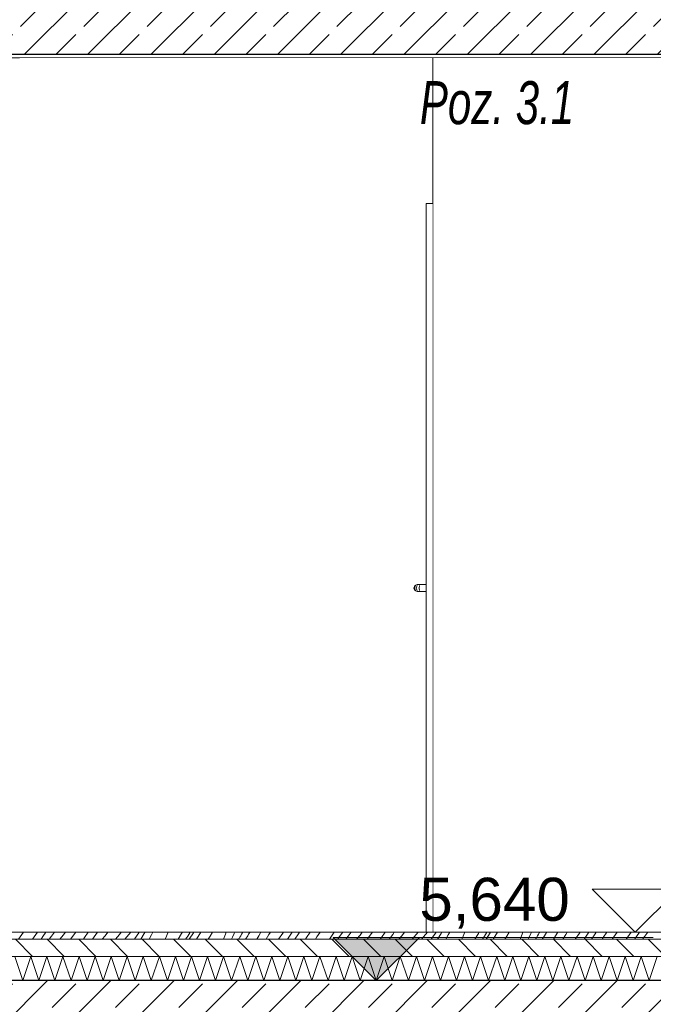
# Model space of a CAD drawing. Header units: millimetres. Extents: x 92668 to 123324, y -8921 to 14506.
# Tile 71 of 133: x 103918 to 105758, y 5571 to 8431. Entities that reach past the tile are written whole.
import ezdxf

# ---------------------------------------------------------------- set-up
doc = ezdxf.new("R2010")
doc.units = ezdxf.units.MM
doc.header["$MEASUREMENT"] = 0
doc.linetypes.add('Przerywana', pattern=[240, 120, -120])
doc.linetypes.add('Wipeout_Contour', pattern=[1000, 0, -1000])
for name, color, linetype, lineweight, true_color in [('0_Nr_pióra__85', 7, 'Continuous', 13, 0x80c2ff), ('Nowe_A-Konstrukcja Opis_Nr_pióra__58', 7, 'Continuous', 13, 0xdf0000), ('Nowe_A-Wymiary-Zewnętrzne_Nr_pióra__45', 7, 'Continuous', 15, 0x40a5ff), ('Nowe_A-Wymiary-Zewnętrzne_Nr_pióra__85', 7, 'Continuous', 13, 0x80c2ff)]:
    doc.layers.add(name, color=color, linetype=linetype, lineweight=lineweight, true_color=true_color)
for name, color, linetype in [('Nowe_A-Posadzki', 7, 'Continuous'), ('Nowe_A-Stropy', 7, 'Continuous'), ('Nowe_A-Wymiary-Zewnętrzne', 7, 'Continuous'), ('Nowe_A-Ściany-Działowe', 7, 'Continuous'), ('Nowe_A-Ściany-Zewnętrzne', 7, 'Continuous'), ('Nowe_Drzwi Archicad', 7, 'Continuous')]:
    doc.layers.add(name, color=color, linetype=linetype)
for name, color, linetype, lineweight in [('Nowe_A-Posadzki_Nr_pióra__174', 7, 'Continuous', 5), ('Nowe_A-Posadzki_Nr_pióra__175', 7, 'Continuous', 5), ('Nowe_A-Posadzki_Nr_pióra__9', 7, 'Continuous', 13), ('Nowe_A-Stropy_Nr_pióra__29', 7, 'Continuous', 25), ('Nowe_A-Stropy_Nr_pióra__49', 7, 'Continuous', 15), ('Nowe_A-Wymiary-Zewnętrzne_Nr_pióra__46', 5, 'Continuous', 15), ('Nowe_A-Ściany-Działowe_Nr_pióra__87', 7, 'Continuous', 13), ('Nowe_Drzwi Archicad_Nr_pióra__3', 7, 'Continuous', 13)]:
    doc.layers.add(name, color=color, linetype=linetype, lineweight=lineweight)
doc.styles.add('STYL_AUTOMATYCZNY_2', font='arial.ttf')
doc.styles.add('STYL_AUTOMATYCZNY_4', font='arial.ttf', dxfattribs={"width": 0.7})
doc.dimstyles.new('STYL_AUTOMATYCZNY__1', dxfattribs={"dimtxt": 125, "dimasz": 47.5, "dimexe": 0.18, "dimexo": 20, "dimgap": 0, "dimtad": 1, "dimdec": 1, "dimlfac": 0.1, "dimzin": 0, "dimdsep": 46, "dimtxsty": 'STYL_AUTOMATYCZNY_2', "dimblk": 'ARROWHEAD_11', "dimblk1": 'ARROWHEAD_11', "dimblk2": 'ARROWHEAD_11', "dimcen": 0.09, "dimclrd": 256, "dimclre": 256, "dimclrt": 5, "dimadec": 1, "dimazin": 0, "dimtfac": 1, "dimtdec": 4, "dimtmove": 0, "dimatfit": 3, "dimfxl": 0, "dimtolj": 1, "dimtzin": 0, "dimarcsym": 0})
pattern_1 = [(45, (0, 0), (-91.92388, 91.92388), []), (45, (-45.96, 45.96), (-91.92388, 91.92388), [97.5, -32.5])]

# ---------------------------------------------------------------- blocks, each defined once
blk = doc.blocks.new('ElemPrzekroju_34')
at = {"layer": 'Nowe_A-Stropy', "linetype": 'Continuous', "lineweight": 0, "true_color": 0x000000}
h = blk.add_hatch(dxfattribs=at)
h.set_pattern_fill('Beton_zbrojony', color=18, style=0, pattern_type=2)
h.set_pattern_definition(pattern_1)
h.paths.add_polyline_path([(107317.6, 5640), (99167.6, 5640), (99167.6, 5440), (103292.6, 5440), (103417.6, 5440), (107307.6, 5440), (107317.6, 5440)])
at = {"layer": 'Nowe_A-Stropy_Nr_pióra__29', "color": 7, "linetype": 'Continuous', "lineweight": 25, "flags": 128}
blk.add_lwpolyline([(107317.6, 5640), (103407.6, 5640), (103292.6, 5640), (99177.6, 5640), (99167.6, 5640)], dxfattribs=at)
blk = doc.blocks.new('ElemPrzekroju_35')
at = {"layer": 'Nowe_A-Stropy', "linetype": 'Continuous', "lineweight": 0, "true_color": 0x000000}
h = blk.add_hatch(dxfattribs=at)
h.set_pattern_fill('Beton_zbrojony', color=18, style=0, pattern_type=2)
h.set_pattern_definition(pattern_1)
h.paths.add_polyline_path([(107317.6, 8530), (99167.6, 8530), (99167.6, 8330), (103292.6, 8330), (103417.6, 8330), (107307.6, 8330), (107317.6, 8330)])
h = blk.add_hatch(dxfattribs=at)
h.set_pattern_fill('Tynk', color=18, style=0, pattern_type=2)
h.set_pattern_definition([(0, (0, 0), (0, 86.60254), [0, -50]), (0, (25, 43.3), (0, 86.60254), [0, -50])])
h.paths.add_polyline_path([(103417.6, 8330), (103417.6, 8320), (107307.6, 8320), (107307.6, 8330)])
at = {"layer": 'Nowe_A-Stropy_Nr_pióra__29', "color": 7, "linetype": 'Continuous', "lineweight": 25, "flags": 128}
blk.add_lwpolyline([(107317.6, 8330), (107307.6, 8330), (103417.6, 8330), (103407.6, 8330), (103292.6, 8330), (99167.6, 8330)], dxfattribs=at)
at = {"layer": 'Nowe_A-Stropy_Nr_pióra__49', "color": 7, "linetype": 'Continuous', "lineweight": 15}
blk.add_line((107307.6, 8320), (103417.6, 8320), dxfattribs=at)
blk = doc.blocks.new('ElemPrzekroju_68')
at = {"color": 254, "linetype": 'Wipeout_Contour', "lineweight": 0, "ltscale": 1472290.721597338}
blk.add_wipeout([(103917.6, 5780), (105098.6, 5780), (105098.6, 6770), (105072.6, 6770), (105065.5, 6772.9), (105062.6, 6780), (105065.5, 6787.1), (105072.6, 6790), (105098.6, 6790), (105098.6, 7817), (105098.6, 7897), (105117.6, 7897), (105117.6, 8320), (103917.6, 8320)], dxfattribs=at).dxf.layer = 'Nowe_A-Ściany-Zewnętrzne'
blk = doc.blocks.new('ElemPrzekroju_132')
at = {"color": 254, "linetype": 'Wipeout_Contour', "lineweight": 0, "ltscale": 748544.784689}
blk.add_wipeout([(107307.6, 8320), (105117.6, 8320), (105117.6, 5780), (107288.6, 5780), (107288.6, 7817), (107288.6, 7897), (107307.6, 7897)], dxfattribs=at).dxf.layer = 'Nowe_A-Ściany-Działowe'
at = {"layer": 'Nowe_A-Ściany-Działowe_Nr_pióra__87', "color": 7, "linetype": 'Continuous', "lineweight": 13}
blk.add_line((105117.6, 8320), (105117.6, 5780), dxfattribs=at)
blk = doc.blocks.new('ElemPrzekroju_133')
at = {"color": 254, "linetype": 'Wipeout_Contour', "lineweight": 0, "ltscale": 421342.505994}
blk.add_wipeout([(105098.6, 5780), (105117.6, 5780), (105117.6, 7897), (105098.6, 7897)], dxfattribs=at).dxf.layer = 'Nowe_Drzwi Archicad'
at = {"color": 254, "linetype": 'Wipeout_Contour', "lineweight": 0, "ltscale": 421132.738013}
blk.add_wipeout([(105064.3, 6780), (105062.6, 6780), (105065.5, 6772.9), (105067.1, 6772.9)], dxfattribs=at).dxf.layer = 'Nowe_Drzwi Archicad'
at = {"layer": 'Nowe_Drzwi Archicad_Nr_pióra__3', "color": 7, "linetype": 'Continuous', "lineweight": 13}
blk.add_line((105098.6, 7897), (105117.6, 7897), dxfattribs=at)
at = {"color": 254, "linetype": 'Wipeout_Contour', "lineweight": 0, "ltscale": 421150.818591}
blk.add_wipeout([(105067.1, 6772.9), (105065.5, 6772.9), (105072.6, 6770), (105073.7, 6770)], dxfattribs=at).dxf.layer = 'Nowe_Drzwi Archicad'
at = {"color": 254, "linetype": 'Wipeout_Contour', "lineweight": 0, "ltscale": 421155.215709}
blk.add_wipeout([(105065.5, 6787.1), (105067.1, 6787.1), (105073.7, 6790), (105072.6, 6790)], dxfattribs=at).dxf.layer = 'Nowe_Drzwi Archicad'
at = {"color": 254, "linetype": 'Wipeout_Contour', "lineweight": 0, "ltscale": 421134.559428}
blk.add_wipeout([(105062.6, 6780), (105064.3, 6780), (105067.1, 6787.1), (105065.5, 6787.1)], dxfattribs=at).dxf.layer = 'Nowe_Drzwi Archicad'
at = {"color": 254, "linetype": 'Wipeout_Contour', "lineweight": 0, "ltscale": 421146.212769}
blk.add_wipeout([(105064.3, 6780), (105067.1, 6772.9), (105071.9, 6772.9), (105069.8, 6780)], dxfattribs=at).dxf.layer = 'Nowe_Drzwi Archicad'
at = {"color": 254, "linetype": 'Wipeout_Contour', "lineweight": 0, "ltscale": 421161.448732}
blk.add_wipeout([(105067.1, 6772.9), (105073.7, 6770), (105077, 6770), (105071.9, 6772.9)], dxfattribs=at).dxf.layer = 'Nowe_Drzwi Archicad'
at = {"color": 254, "linetype": 'Wipeout_Contour', "lineweight": 0, "ltscale": 421165.845742}
blk.add_wipeout([(105067.1, 6787.1), (105071.9, 6787.1), (105077, 6790), (105073.7, 6790)], dxfattribs=at).dxf.layer = 'Nowe_Drzwi Archicad'
at = {"color": 254, "linetype": 'Wipeout_Contour', "lineweight": 0, "ltscale": 421148.034129}
blk.add_wipeout([(105067.1, 6787.1), (105064.3, 6780), (105069.8, 6780), (105071.9, 6787.1)], dxfattribs=at).dxf.layer = 'Nowe_Drzwi Archicad'
at = {"color": 254, "linetype": 'Wipeout_Contour', "lineweight": 0, "ltscale": 421171.796779}
blk.add_wipeout([(105069.8, 6780), (105071.9, 6772.9), (105079.1, 6772.9), (105078, 6780)], dxfattribs=at).dxf.layer = 'Nowe_Drzwi Archicad'
at = {"color": 254, "linetype": 'Wipeout_Contour', "lineweight": 0, "ltscale": 421181.467821}
blk.add_wipeout([(105071.9, 6772.9), (105077, 6770), (105081.9, 6770), (105079.1, 6772.9)], dxfattribs=at).dxf.layer = 'Nowe_Drzwi Archicad'
at = {"color": 254, "linetype": 'Wipeout_Contour', "lineweight": 0, "ltscale": 421185.864629}
blk.add_wipeout([(105077, 6790), (105071.9, 6787.1), (105079.1, 6787.1), (105081.9, 6790)], dxfattribs=at).dxf.layer = 'Nowe_Drzwi Archicad'
at = {"color": 254, "linetype": 'Wipeout_Contour', "lineweight": 0, "ltscale": 421173.618036}
blk.add_wipeout([(105071.9, 6787.1), (105069.8, 6780), (105078, 6780), (105079.1, 6787.1)], dxfattribs=at).dxf.layer = 'Nowe_Drzwi Archicad'
at = {"color": 254, "linetype": 'Wipeout_Contour', "lineweight": 0, "ltscale": 421203.578644}
blk.add_wipeout([(105078, 6780), (105079.1, 6772.9), (105086.9, 6772.9), (105086.6, 6780)], dxfattribs=at).dxf.layer = 'Nowe_Drzwi Archicad'
at = {"color": 254, "linetype": 'Wipeout_Contour', "lineweight": 0, "ltscale": 421207.021601}
blk.add_wipeout([(105079.1, 6772.9), (105081.9, 6770), (105087.6, 6770), (105086.9, 6772.9)], dxfattribs=at).dxf.layer = 'Nowe_Drzwi Archicad'
at = {"color": 254, "linetype": 'Wipeout_Contour', "lineweight": 0, "ltscale": 421211.41815}
blk.add_wipeout([(105081.9, 6790), (105079.1, 6787.1), (105086.9, 6787.1), (105087.6, 6790)], dxfattribs=at).dxf.layer = 'Nowe_Drzwi Archicad'
at = {"color": 254, "linetype": 'Wipeout_Contour', "lineweight": 0, "ltscale": 421205.399771}
blk.add_wipeout([(105078, 6780), (105086.6, 6780), (105086.9, 6787.1), (105079.1, 6787.1)], dxfattribs=at).dxf.layer = 'Nowe_Drzwi Archicad'
at = {"layer": 'Nowe_Drzwi Archicad_Nr_pióra__3', "color": 7, "linetype": 'Continuous', "lineweight": 13}
for p, q in [((105065.5, 6787.1), (105062.6, 6780)), ((105062.6, 6780), (105065.5, 6772.9)), ((105067.1, 6787.1), (105064.3, 6780)), ((105064.3, 6780), (105067.1, 6772.9)), ((105071.9, 6787.1), (105069.8, 6780)), ((105069.8, 6780), (105071.9, 6772.9))]:
    blk.add_line(p, q, dxfattribs=at)
at = {"color": 254, "linetype": 'Wipeout_Contour', "lineweight": 0, "ltscale": 421243.708025}
blk.add_wipeout([(105086.6, 6780), (105086.9, 6772.9), (105098.6, 6772.9), (105098.6, 6780)], dxfattribs=at).dxf.layer = 'Nowe_Drzwi Archicad'
at = {"color": 254, "linetype": 'Wipeout_Contour', "lineweight": 0, "ltscale": 421243.368862}
blk.add_wipeout([(105086.9, 6772.9), (105087.6, 6770), (105098.6, 6770), (105098.6, 6772.9)], dxfattribs=at).dxf.layer = 'Nowe_Drzwi Archicad'
at = {"color": 254, "linetype": 'Wipeout_Contour', "lineweight": 0, "ltscale": 421247.765036}
blk.add_wipeout([(105086.9, 6787.1), (105098.6, 6787.1), (105098.6, 6790), (105087.6, 6790)], dxfattribs=at).dxf.layer = 'Nowe_Drzwi Archicad'
at = {"color": 254, "linetype": 'Wipeout_Contour', "lineweight": 0, "ltscale": 421245.528984}
blk.add_wipeout([(105086.6, 6780), (105098.6, 6780), (105098.6, 6787.1), (105086.9, 6787.1)], dxfattribs=at).dxf.layer = 'Nowe_Drzwi Archicad'
at = {"layer": 'Nowe_Drzwi Archicad_Nr_pióra__3', "color": 7, "linetype": 'Continuous', "lineweight": 13}
for p, q in [((105098.6, 5780), (105098.6, 7897)), ((105072.6, 6790), (105065.5, 6787.1)), ((105072.6, 6790), (105073.7, 6790)), ((105073.7, 6790), (105077, 6790)), ((105077, 6790), (105081.9, 6790)), ((105079.1, 6787.1), (105078, 6780)), ((105078, 6780), (105079.1, 6772.9)), ((105081.9, 6790), (105087.6, 6790)), ((105087.6, 6790), (105098.6, 6790)), ((105065.5, 6772.9), (105072.6, 6770)), ((105072.6, 6770), (105073.7, 6770)), ((105073.7, 6770), (105077, 6770)), ((105077, 6770), (105081.9, 6770)), ((105081.9, 6770), (105087.6, 6770)), ((105087.6, 6770), (105098.6, 6770))]:
    blk.add_line(p, q, dxfattribs=at)
blk = doc.blocks.new('*X235')
at = {"layer": 'Nowe_A-Posadzki_Nr_pióra__175', "color": 7, "linetype": 'Continuous', "lineweight": 5}
for p, q in [((103919.2, 5766.7), (103928.9, 5780)), ((103955.1, 5760), (103969.4, 5780)), ((103984.9, 5767.4), (103994, 5780)), ((104009.9, 5769.1), (104018.4, 5780)), ((104044.2, 5771.9), (104050.8, 5780)), ((104064.8, 5760), (104080.9, 5780)), ((104106.3, 5765), (104117, 5780)), ((104139.2, 5773.1), (104143.3, 5780)), ((104171.6, 5777), (104173.7, 5780)), ((104207.6, 5773.4), (104212.7, 5780)), ((104222.8, 5760), (104240.4, 5780)), ((104252, 5761.8), (104264.2, 5778.7)), ((104264.2, 5778.7), (104265.1, 5780)), ((104279.7, 5776.5), (104281.9, 5780)), ((104300.6, 5772.8), (104304.8, 5780)), ((104341, 5762.1), (104348.6, 5780)), ((104390.1, 5780), (104388, 5776.3)), ((104410.4, 5760), (104422.4, 5778.5)), ((104411.5, 5778), (104412.7, 5780)), ((104422.4, 5778.5), (104423.4, 5780)), ((104430.9, 5760.2), (104443.4, 5780)), ((104470.5, 5768.5), (104477.5, 5779.8)), ((104477.5, 5779.8), (104477.6, 5780)), ((104517.3, 5780), (104515.4, 5774.6)), ((104542.1, 5780), (104540.7, 5776.6)), ((104565, 5778), (104566.3, 5780)), ((104582.8, 5774.2), (104585.8, 5778.9)), ((104585.8, 5778.9), (104586.6, 5780)), ((104612.3, 5770.1), (104618.4, 5780)), ((104641.7, 5773.6), (104645.9, 5780)), ((104681.9, 5777.2), (104683.9, 5780)), ((104695.8, 5760), (104709.4, 5780)), ((104727.4, 5775.3), (104730.7, 5780)), ((104750.9, 5765.1), (104761.4, 5780)), ((104781.3, 5766.7), (104791, 5780)), ((104817.2, 5760), (104831.5, 5780)), ((104847, 5767.4), (104856.1, 5780)), ((104872.1, 5769.1), (104880.5, 5780)), ((104906.4, 5771.9), (104912.9, 5780)), ((104926.9, 5760), (104943, 5780)), ((104968.5, 5765), (104979.1, 5780)), ((105001.3, 5773.1), (105005.4, 5780)), ((105033.7, 5777), (105035.8, 5780)), ((105069.7, 5773.4), (105074.8, 5780)), ((105084.9, 5760), (105102.5, 5780)), ((105114.1, 5761.8), (105126.3, 5778.7)), ((105126.3, 5778.7), (105127.2, 5780)), ((105141.8, 5776.5), (105144, 5780)), ((105162.7, 5772.8), (105166.9, 5780)), ((105203.1, 5762.1), (105210.7, 5780)), ((105252.2, 5780), (105250.1, 5776.3)), ((105272.5, 5760), (105284.5, 5778.5)), ((105273.6, 5778), (105274.8, 5780)), ((105284.5, 5778.5), (105285.5, 5780)), ((105293, 5760.2), (105305.5, 5780)), ((105332.6, 5768.5), (105339.6, 5779.8)), ((105339.6, 5779.8), (105339.7, 5780)), ((105379.4, 5780), (105377.5, 5774.6)), ((105404.2, 5780), (105402.8, 5776.6)), ((105427.1, 5778), (105428.4, 5780)), ((105445, 5774.2), (105447.9, 5778.9)), ((105447.9, 5778.9), (105448.7, 5780)), ((105474.4, 5770.1), (105480.5, 5780)), ((105503.8, 5773.6), (105508, 5780)), ((105544, 5777.2), (105546, 5780)), ((105557.9, 5760), (105571.5, 5780)), ((105589.5, 5775.3), (105592.8, 5780)), ((105613, 5765.1), (105623.5, 5780)), ((105643.4, 5766.7), (105653.1, 5780)), ((105679.3, 5760), (105693.6, 5780)), ((105709.1, 5767.4), (105718.2, 5780)), ((105734.2, 5769.1), (105742.6, 5780)), ((103914.6, 5760), (103919.2, 5766.7)), ((103979.6, 5760), (103984.9, 5767.4)), ((104003.1, 5760), (104009.9, 5769.1)), ((104034.8, 5760), (104035.2, 5760.5)), ((104035.2, 5760.5), (104044.2, 5771.9)), ((104102.8, 5760), (104106.3, 5765)), ((104129.3, 5760), (104139.2, 5773.1)), ((104157.5, 5760), (104157.9, 5760.5)), ((104157.9, 5760.5), (104164.9, 5768.5)), ((104164.9, 5768.5), (104171.6, 5777)), ((104195.6, 5760), (104207.6, 5773.4)), ((104250.7, 5760), (104252, 5761.8)), ((104269.6, 5760), (104279.7, 5776.5)), ((104293.4, 5760), (104300.6, 5772.8)), ((104340, 5760), (104341, 5762.1)), ((104388, 5776.3), (104377.6, 5760)), ((104399.6, 5760), (104402.8, 5764.4)), ((104399.6, 5760), (104399.6, 5760)), ((104402.8, 5764.4), (104405.8, 5768.9)), ((104405.8, 5768.9), (104408.7, 5773.4)), ((104408.7, 5773.4), (104411.5, 5778)), ((104430.8, 5760), (104430.9, 5760.2)), ((104465.3, 5760), (104470.5, 5768.5)), ((104515.4, 5774.6), (104509.4, 5760)), ((104535.7, 5765.4), (104533.1, 5760)), ((104540.7, 5776.6), (104535.7, 5765.4)), ((104553.6, 5760), (104554.9, 5762.2)), ((104554.9, 5762.2), (104557.4, 5766.1)), ((104557.4, 5766.1), (104559.9, 5770.1)), ((104559.9, 5770.1), (104562.4, 5774)), ((104562.4, 5774), (104565, 5778)), ((104573.4, 5760), (104579.9, 5769.5)), ((104579.9, 5769.5), (104582.8, 5774.2)), ((104606.3, 5760), (104612.3, 5770.1)), ((104633.2, 5760), (104641.7, 5773.6)), ((104669.7, 5760), (104681.9, 5777.2)), ((104716.8, 5760), (104727.4, 5775.3)), ((104747.5, 5760), (104750.9, 5765.1)), ((104776.7, 5760), (104781.3, 5766.7)), ((104841.7, 5760), (104847, 5767.4)), ((104865.2, 5760), (104872.1, 5769.1)), ((104896.9, 5760), (104897.3, 5760.5)), ((104897.3, 5760.5), (104906.4, 5771.9)), ((104964.9, 5760), (104968.5, 5765)), ((104991.4, 5760), (105001.3, 5773.1)), ((105019.6, 5760), (105020, 5760.5)), ((105020, 5760.5), (105027.1, 5768.5)), ((105027.1, 5768.5), (105033.7, 5777)), ((105057.8, 5760), (105069.7, 5773.4)), ((105112.8, 5760), (105114.1, 5761.8)), ((105131.7, 5760), (105141.8, 5776.5)), ((105155.5, 5760), (105162.7, 5772.8)), ((105202.1, 5760), (105203.1, 5762.1)), ((105250.1, 5776.3), (105239.7, 5760)), ((105261.7, 5760), (105264.9, 5764.4)), ((105261.7, 5760), (105261.7, 5760)), ((105264.9, 5764.4), (105267.9, 5768.9)), ((105267.9, 5768.9), (105270.8, 5773.4)), ((105270.8, 5773.4), (105273.6, 5778)), ((105292.9, 5760), (105293, 5760.2)), ((105327.4, 5760), (105332.6, 5768.5)), ((105377.5, 5774.6), (105371.5, 5760)), ((105397.8, 5765.4), (105395.2, 5760)), ((105402.8, 5776.6), (105397.8, 5765.4)), ((105415.7, 5760), (105417, 5762.2)), ((105417, 5762.2), (105419.5, 5766.1)), ((105419.5, 5766.1), (105422, 5770.1)), ((105422, 5770.1), (105424.6, 5774)), ((105424.6, 5774), (105427.1, 5778)), ((105435.5, 5760), (105442, 5769.5)), ((105442, 5769.5), (105445, 5774.2)), ((105468.4, 5760), (105474.4, 5770.1)), ((105495.3, 5760), (105503.8, 5773.6)), ((105531.8, 5760), (105544, 5777.2)), ((105578.9, 5760), (105589.5, 5775.3)), ((105609.6, 5760), (105613, 5765.1)), ((105638.8, 5760), (105643.4, 5766.7)), ((105703.8, 5760), (105709.1, 5767.4)), ((105727.3, 5760), (105734.2, 5769.1))]:
    blk.add_line(p, q, dxfattribs=at)
blk = doc.blocks.new('*X236')
at = {"layer": 'Nowe_A-Posadzki_Nr_pióra__174', "color": 7, "linetype": 'Continuous', "lineweight": 5}
for p, q in [((103903.3, 5710), (103926.7, 5640)), ((103926.7, 5640), (103950, 5710)), ((103950, 5710), (103973.3, 5640)), ((103973.3, 5640), (103996.7, 5710)), ((103996.7, 5710), (104020, 5640)), ((104020, 5640), (104043.3, 5710)), ((104043.3, 5710), (104066.7, 5640)), ((104066.7, 5640), (104090, 5710)), ((104090, 5710), (104113.3, 5640)), ((104113.3, 5640), (104136.7, 5710)), ((104136.7, 5710), (104160, 5640)), ((104160, 5640), (104183.3, 5710)), ((104183.3, 5710), (104206.7, 5640)), ((104206.7, 5640), (104230, 5710)), ((104230, 5710), (104253.3, 5640)), ((104253.3, 5640), (104276.7, 5710)), ((104276.7, 5710), (104300, 5640)), ((104300, 5640), (104323.3, 5710)), ((104323.3, 5710), (104346.7, 5640)), ((104346.7, 5640), (104370, 5710)), ((104370, 5710), (104393.3, 5640)), ((104393.3, 5640), (104416.7, 5710)), ((104416.7, 5710), (104440, 5640)), ((104440, 5640), (104463.3, 5710)), ((104463.3, 5710), (104486.7, 5640)), ((104486.7, 5640), (104510, 5710)), ((104510, 5710), (104533.3, 5640)), ((104533.3, 5640), (104556.7, 5710)), ((104556.7, 5710), (104580, 5640)), ((104580, 5640), (104603.3, 5710)), ((104603.3, 5710), (104626.7, 5640)), ((104626.7, 5640), (104650, 5710)), ((104650, 5710), (104673.3, 5640)), ((104673.3, 5640), (104696.7, 5710)), ((104696.7, 5710), (104720, 5640)), ((104720, 5640), (104743.3, 5710)), ((104743.3, 5710), (104766.7, 5640)), ((104766.7, 5640), (104790, 5710)), ((104790, 5710), (104813.3, 5640)), ((104813.3, 5640), (104836.7, 5710)), ((104836.7, 5710), (104860, 5640)), ((104860, 5640), (104883.3, 5710)), ((104883.3, 5710), (104906.7, 5640)), ((104906.7, 5640), (104930, 5710)), ((104930, 5710), (104953.3, 5640)), ((104953.3, 5640), (104976.7, 5710)), ((104976.7, 5710), (105000, 5640)), ((105000, 5640), (105023.3, 5710)), ((105023.3, 5710), (105046.7, 5640)), ((105046.7, 5640), (105070, 5710)), ((105070, 5710), (105093.3, 5640)), ((105093.3, 5640), (105116.7, 5710)), ((105116.7, 5710), (105140, 5640)), ((105140, 5640), (105163.3, 5710)), ((105163.3, 5710), (105186.7, 5640)), ((105186.7, 5640), (105210, 5710)), ((105210, 5710), (105233.3, 5640)), ((105233.3, 5640), (105256.7, 5710)), ((105256.7, 5710), (105280, 5640)), ((105280, 5640), (105303.3, 5710)), ((105303.3, 5710), (105326.7, 5640)), ((105326.7, 5640), (105350, 5710)), ((105350, 5710), (105373.3, 5640)), ((105373.3, 5640), (105396.7, 5710)), ((105396.7, 5710), (105420, 5640)), ((105420, 5640), (105443.3, 5710)), ((105443.3, 5710), (105466.7, 5640)), ((105466.7, 5640), (105490, 5710)), ((105490, 5710), (105513.3, 5640)), ((105513.3, 5640), (105536.7, 5710)), ((105536.7, 5710), (105560, 5640)), ((105560, 5640), (105583.3, 5710)), ((105583.3, 5710), (105606.7, 5640)), ((105606.7, 5640), (105630, 5710)), ((105630, 5710), (105653.3, 5640)), ((105653.3, 5640), (105676.7, 5710)), ((105676.7, 5710), (105700, 5640)), ((105700, 5640), (105723.3, 5710)), ((105723.3, 5710), (105746.7, 5640)), ((105746.7, 5640), (105770, 5710))]:
    blk.add_line(p, q, dxfattribs=at)
blk = doc.blocks.new('ElemPrzekroju_179')
at = {"layer": 'Nowe_A-Posadzki', "linetype": 'Continuous', "lineweight": 0, "true_color": 0x000000}
h = blk.add_hatch(dxfattribs=at)
h.set_pattern_fill('Cegła_zwykła', color=18, style=0, pattern_type=2)
h.set_pattern_definition([(135, (0, 0), (45.96194, 45.96194), [])])
h.paths.add_polyline_path([(103407.6, 5710), (107317.6, 5710), (107317.6, 5760), (103417.6, 5760), (103407.6, 5760)])
at = {"layer": 'Nowe_A-Posadzki_Nr_pióra__9', "color": 7, "linetype": 'Continuous', "lineweight": 13}
for p, q in [((107317.6, 5760), (103417.6, 5760)), ((107317.6, 5710), (103407.6, 5710))]:
    blk.add_line(p, q, dxfattribs=at)
at = {"layer": 'Nowe_A-Posadzki_Nr_pióra__9', "color": 7, "linetype": 'Continuous', "lineweight": 13, "flags": 128}
blk.add_lwpolyline([(107317.6, 5780), (107307.6, 5780), (103417.6, 5780)], dxfattribs=at)
at = {"layer": 'Nowe_A-Posadzki', "lineweight": 0}
for name in ['*X235', '*X236']:
    blk.add_blockref(name, (0, 0), dxfattribs=at)
blk = doc.blocks.new('*D414')
at = {"layer": 'Nowe_A-Wymiary-Zewnętrzne_Nr_pióra__45', "linetype": 'Continuous', "lineweight": 15, "true_color": 0x40a5ff}
for points in [[(119555.9, 12845), (119556.9, 12840.2), (119559.6, 12836.2), (119563.6, 12833.5), (119568.4, 12832.5), (119573.2, 12833.5), (119577.3, 12836.2), (119580, 12840.2), (119580.9, 12845), (119580, 12849.8), (119577.3, 12853.8), (119573.2, 12856.5), (119568.4, 12857.5), (119563.6, 12856.5), (119559.6, 12853.8), (119556.9, 12849.8)], [(119555.9, -450), (119556.9, -454.8), (119559.6, -458.8), (119563.6, -461.5), (119568.4, -462.5), (119573.2, -461.5), (119577.3, -458.8), (119580, -454.8), (119580.9, -450), (119580, -445.2), (119577.3, -441.2), (119573.2, -438.5), (119568.4, -437.5), (119563.6, -438.5), (119559.6, -441.2), (119556.9, -445.2)]]:
    blk.add_hatch(color=161, dxfattribs=at).paths.add_polyline_path(points)
at = {"layer": 'Nowe_A-Wymiary-Zewnętrzne_Nr_pióra__45', "color": 161, "linetype": 'Continuous', "lineweight": 15, "true_color": 0x40a5ff}
for centre in [(119568.4, 12845), (119568.4, -450)]:
    blk.add_circle(centre, 12.5, dxfattribs=at)
at = {"layer": 'Nowe_A-Wymiary-Zewnętrzne_Nr_pióra__85', "color": 151, "linetype": 'Continuous', "lineweight": 13, "true_color": 0x80c2ff}
for p, q in [((119555.9, 12845), (119521.5, 12845)), ((119568.4, 12857.5), (119568.4, 12870)), ((119615.3, 12845), (119580.9, 12845)), ((119568.4, -437.5), (119568.4, 12832.5)), ((119555.9, -450), (119521.5, -450)), ((119615.3, -450), (119580.9, -450)), ((119568.4, -475), (119568.4, -462.5))]:
    blk.add_line(p, q, dxfattribs=at)
at = {"layer": 'Nowe_A-Wymiary-Zewnętrzne_Nr_pióra__46', "color": 5, "lineweight": 15, "insert": (119543.4, 5911.5), "char_height": 125, "attachment_point": 7, "rotation": 90, "style": 'STYL_AUTOMATYCZNY_2'}
blk.add_mtext('\\A1;{\\pql;\\fArial|b0|i0|c238|p0;\\W1.000000;1\xa0329,5}', dxfattribs=at)
blk = doc.blocks.new('ARROWHEAD_11')
at = {"color": 0, "linetype": 'Continuous', "lineweight": 0}
blk.add_line((0, 0), (-1, 0), dxfattribs=at)
at = {"color": 0, "linetype": 'Continuous', "lineweight": 0, "const_width": 0.25, "flags": 128}
blk.add_lwpolyline([(-0.125, 0, 1), (0.125, 0, 1)], format="xyb", close=True, dxfattribs=at)
blk = doc.blocks.new('Wymiary_6', base_point=(105706, 5780))
at = {"layer": 'Nowe_A-Wymiary-Zewnętrzne_Nr_pióra__45', "color": 161, "linetype": 'Continuous', "lineweight": 15, "true_color": 0x40a5ff}
for p, q in [((105706, 5780), (105581, 5905)), ((105581, 5905), (105831, 5905)), ((105831, 5905), (105706, 5780)), ((105831, 5905), (106510, 5905))]:
    blk.add_line(p, q, dxfattribs=at)
at = {"layer": 'Nowe_A-Wymiary-Zewnętrzne_Nr_pióra__85', "color": 151, "linetype": 'Continuous', "lineweight": 13, "true_color": 0x80c2ff}
for q in [(105612.3, 5780), (105799.8, 5780)]:
    blk.add_line((105706, 5780), q, dxfattribs=at)
at = {"layer": 'Nowe_A-Wymiary-Zewnętrzne_Nr_pióra__46', "color": 5, "lineweight": 15, "insert": (105831, 5930), "char_height": 125, "attachment_point": 7, "style": 'STYL_AUTOMATYCZNY_2'}
blk.add_mtext('\\A1;{\\pql;\\fArial|b0|i0|c238|p0;\\W1.000000;5,780}', dxfattribs=at)
blk = doc.blocks.new('Wymiary_12', base_point=(104953.7, 5640))
at = {"layer": 'Nowe_A-Wymiary-Zewnętrzne_Nr_pióra__45', "linetype": 'Continuous', "lineweight": 15, "true_color": 0x40a5ff}
blk.add_hatch(color=161, dxfattribs=at).paths.add_polyline_path([(104953.7, 5640), (105078.7, 5765), (104828.7, 5765)])
at = {"layer": 'Nowe_A-Wymiary-Zewnętrzne_Nr_pióra__45', "color": 161, "linetype": 'Continuous', "lineweight": 15, "true_color": 0x40a5ff}
for p, q in [((104953.7, 5640), (104828.7, 5765)), ((104828.7, 5765), (105078.7, 5765)), ((105078.7, 5765), (104953.7, 5640)), ((105078.7, 5765), (105757.7, 5765))]:
    blk.add_line(p, q, dxfattribs=at)
at = {"layer": 'Nowe_A-Wymiary-Zewnętrzne_Nr_pióra__85', "color": 151, "linetype": 'Continuous', "lineweight": 13, "true_color": 0x80c2ff}
for q in [(104859.9, 5640), (105047.4, 5640)]:
    blk.add_line((104953.7, 5640), q, dxfattribs=at)
at = {"layer": 'Nowe_A-Wymiary-Zewnętrzne_Nr_pióra__46', "color": 5, "lineweight": 15, "insert": (105078.7, 5790), "char_height": 125, "attachment_point": 7, "style": 'STYL_AUTOMATYCZNY_2'}
blk.add_mtext('\\A1;{\\pql;\\fArial|b0|i0|c238|p0;\\W1.000000;5,640}', dxfattribs=at)
blk = doc.blocks.new('B Przekrój_STORY_MARKER')
at = {"layer": '0_Nr_pióra__85', "color": 151, "linetype": 'Przerywana', "lineweight": 13, "true_color": 0x80c2ff}
blk.add_line((96329.8, 5780), (119661.6, 5780), dxfattribs=at)

msp = doc.modelspace()

# ---------------------------------------------------------------- block references
at = {"layer": 'Nowe_A-Stropy', "lineweight": 0}
for name in ['ElemPrzekroju_35', 'ElemPrzekroju_34']:
    msp.add_blockref(name, (0, 0), dxfattribs=at)

# ---------------------------------------------------------------- next in the draw order: block references
at = {"layer": 'Nowe_A-Ściany-Zewnętrzne', "lineweight": 0}
msp.add_blockref('ElemPrzekroju_68', (0, 0), dxfattribs=at)

# ---------------------------------------------------------------- next in the draw order: block references
at = {"layer": 'Nowe_A-Ściany-Działowe', "lineweight": 0}
msp.add_blockref('ElemPrzekroju_132', (0, 0), dxfattribs=at)

# ---------------------------------------------------------------- next in the draw order: block references
at = {"layer": 'Nowe_A-Wymiary-Zewnętrzne', "color": 151, "linetype": 'Continuous', "lineweight": 13, "true_color": 0x80c2ff}
msp.add_blockref('Wymiary_6', (105706.01, 5780), dxfattribs=at)
at = {"layer": 'Nowe_Drzwi Archicad', "lineweight": 0}
msp.add_blockref('ElemPrzekroju_133', (0, 0), dxfattribs=at)

# ---------------------------------------------------------------- next in the draw order: texts
at = {"layer": 'Nowe_A-Konstrukcja Opis_Nr_pióra__58', "color": 12, "linetype": 'Continuous', "lineweight": 13, "true_color": 0xdf0000, "insert": (105080.05, 8125.96), "char_height": 125, "attachment_point": 7, "style": 'STYL_AUTOMATYCZNY_4'}
msp.add_mtext('\\A1;{\\pql;\\fArial|b0|i1|c238|p0;\\W0.700000;Poz. \\fArial|b0|i1|c238|p0;\\W0.700000;3\\fArial|b0|i1|c238|p0;\\W0.700000;.1}', dxfattribs=at)

# ---------------------------------------------------------------- next in the draw order: block references
at = {"linetype": 'Continuous', "lineweight": 0}
msp.add_blockref('B Przekrój_STORY_MARKER', (0, 0), dxfattribs=at)
at = {"layer": 'Nowe_A-Posadzki', "lineweight": 0}
msp.add_blockref('ElemPrzekroju_179', (0, 0), dxfattribs=at)
at = {"layer": 'Nowe_A-Wymiary-Zewnętrzne', "color": 151, "linetype": 'Continuous', "lineweight": 13, "true_color": 0x80c2ff}
msp.add_blockref('Wymiary_12', (104953.67, 5640), dxfattribs=at)

# ---------------------------------------------------------------- next in the draw order: dimensions: what is measured, and where the dimension line sits
dim = msp.add_linear_dim(base=(119568.41, 12845), p1=(98787.6, -450), p2=(98654.74, 12845), angle=90, dimstyle='STYL_AUTOMATYCZNY__1', dxfattribs=at)
dim.commit()
dim.dimension.update_dxf_attribs({"geometry": '*D414', "text_midpoint": (119480.91, 6192.64), "dimtype": 160, "text_rotation": 90})

doc.saveas('drawing.dxf')
